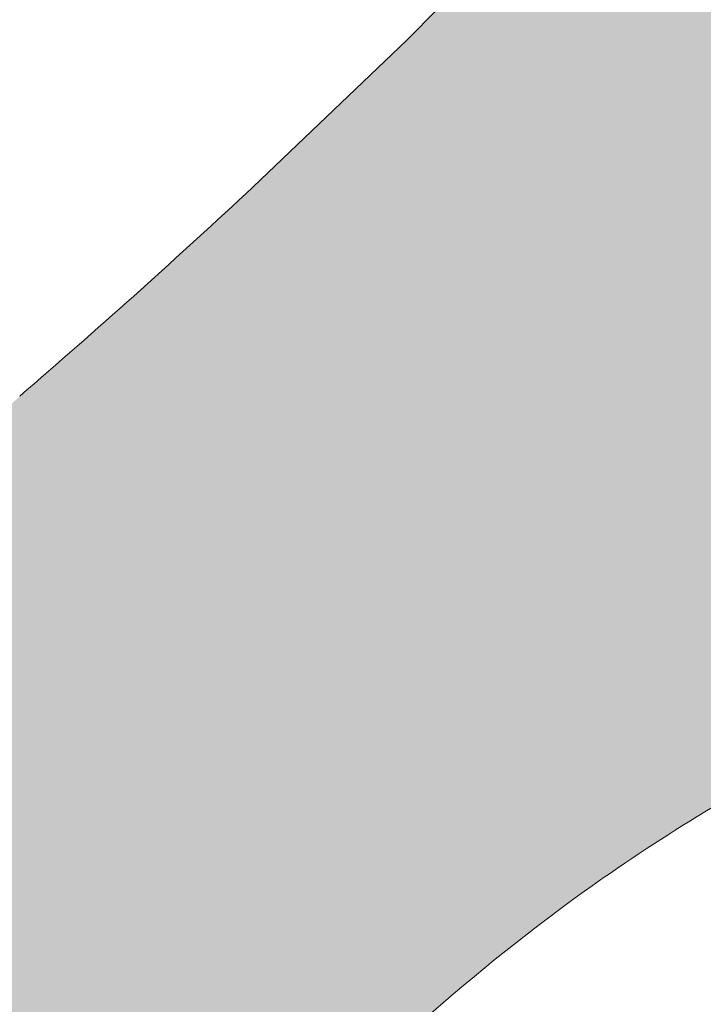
# Model space of a CAD drawing. Header units: metres. Extents: x 125349 to 128236, y 501602 to 503797.
# Tile 184 of 256: x 127117.84 to 127123.79, y 501992.95 to 502001.51. Entities that reach past the tile are written whole.
import ezdxf

# ---------------------------------------------------------------- set-up
doc = ezdxf.new("R2010")
doc.units = ezdxf.units.M
doc.layers.add('B-WE-OG-TERREIN_BEGROEID-GV', color=7, linetype='CONTINUOUS', lineweight=18)
doc.layers.add('B-WE-OG-WATER_SLOOT-GV', color=120, linetype='CONTINUOUS', lineweight=18)
doc.layers.add('B-WE-OG-WATER_SLOOT-V', color=7, linetype='CONTINUOUS', lineweight=18, true_color=0x73e9ff)

msp = doc.modelspace()

# ---------------------------------------------------------------- hatches: boundary and pattern name
at = {"layer": 'B-WE-OG-WATER_SLOOT-V'}
h = msp.add_hatch(color=256, dxfattribs=at)
edge = h.paths.add_edge_path()
edge.add_line((127268.797, 502168.221), (127268.622, 502168.327))
edge.add_line((127268.622, 502168.327), (127268.426, 502168.002))
edge.add_line((127268.426, 502168.002), (127263.549, 502170.933))
edge.add_line((127263.549, 502170.933), (127263.753, 502171.271))
edge.add_line((127263.753, 502171.271), (127254.646, 502176.778))
edge.add_line((127254.646, 502176.778), (127254.378, 502176.352))
edge.add_line((127254.378, 502176.352), (127252.266, 502177.682))
edge.add_line((127252.266, 502177.682), (127252.51, 502178.069))
edge.add_line((127252.51, 502178.069), (127207.074, 502205.543))
edge.add_line((127207.074, 502205.543), (127205.252, 502206.645))
edge.add_line((127205.252, 502206.645), (127200.062, 502207.116))
edge.add_line((127200.062, 502207.116), (127199.664, 502206.344))
edge.add_line((127199.664, 502206.344), (127199.204, 502205.454))
edge.add_line((127199.204, 502205.454), (127200.541, 502203.653))
edge.add_line((127200.541, 502203.653), (127201.941, 502201.398))
edge.add_line((127201.941, 502201.398), (127203.79, 502200.277))
edge.add_line((127203.79, 502200.277), (127263.652, 502163.994))
edge.add_line((127263.652, 502163.994), (127265.501, 502162.873))
edge.add_line((127265.501, 502162.873), (127265.528, 502162.856))
edge.add_line((127265.528, 502162.856), (127269.607, 502160.323))
edge.add_line((127269.607, 502160.323), (127269.738, 502160.24))
edge.add_line((127269.738, 502160.24), (127269.841, 502160.178))
edge.add_line((127269.841, 502160.178), (127290.728, 502147.508))
edge.add_line((127290.728, 502147.508), (127291.077, 502148.067))
edge.add_line((127291.077, 502148.067), (127294.164, 502146.136))
edge.add_line((127294.164, 502146.136), (127293.841, 502145.62))
edge.add_line((127293.841, 502145.62), (127310.437, 502135.553))
edge.add_line((127310.437, 502135.553), (127318.663, 502131.074))
edge.add_line((127318.663, 502131.074), (127322.753, 502129.138))
edge.add_line((127322.753, 502129.138), (127323.027, 502128.97))
edge.add_line((127323.027, 502128.97), (127325.439, 502127.498))
edge.add_line((127325.439, 502127.498), (127328.267, 502125.771))
edge.add_line((127328.267, 502125.771), (127331.564, 502123.757))
edge.add_line((127331.564, 502123.757), (127333.914, 502122.323))
edge.add_line((127333.914, 502122.323), (127334.126, 502122.193))
edge.add_line((127334.126, 502122.193), (127337.37, 502119.676))
edge.add_line((127337.37, 502119.676), (127337.746, 502119.45))
edge.add_line((127337.746, 502119.45), (127337.767, 502119.437))
edge.add_line((127337.767, 502119.437), (127345.33, 502114.855))
edge.add_line((127345.33, 502114.855), (127351.315, 502111.243))
edge.add_line((127351.315, 502111.243), (127358.494, 502106.92))
edge.add_line((127358.494, 502106.92), (127365.864, 502102.417))
edge.add_line((127365.864, 502102.417), (127371.597, 502098.953))
edge.add_line((127371.597, 502098.953), (127377.994, 502095.034))
edge.add_line((127377.994, 502095.034), (127384.901, 502090.846))
edge.add_line((127384.901, 502090.846), (127386.037, 502089.995))
edge.add_line((127386.037, 502089.995), (127386.944, 502089.456))
edge.add_line((127386.944, 502089.456), (127388.84, 502088.331))
edge.add_line((127388.84, 502088.331), (127389.519, 502087.927))
edge.add_line((127389.519, 502087.927), (127390.985, 502087.186))
edge.add_line((127390.985, 502087.186), (127395.25, 502084.653))
edge.add_line((127395.25, 502084.653), (127401.484, 502080.902))
edge.add_line((127401.484, 502080.902), (127408.933, 502076.402))
edge.add_line((127408.933, 502076.402), (127415.924, 502072.148))
edge.add_line((127415.924, 502072.148), (127422.705, 502067.996))
edge.add_line((127422.705, 502067.996), (127429.579, 502063.819))
edge.add_line((127429.579, 502063.819), (127436.6, 502059.544))
edge.add_line((127436.6, 502059.544), (127442.545, 502056.001))
edge.add_line((127442.545, 502056.001), (127442.701, 502055.917))
edge.add_line((127442.701, 502055.917), (127446.077, 502053.64))
edge.add_line((127446.077, 502053.64), (127446.439, 502053.309))
edge.add_line((127446.439, 502053.309), (127446.898, 502053.016))
edge.add_line((127446.898, 502053.016), (127450.483, 502050.712))
edge.add_line((127450.483, 502050.712), (127451.122, 502050.301))
edge.add_line((127451.122, 502050.301), (127452.13, 502049.815))
edge.add_arc((127449.3022953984, 502046.5866230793), 4.291658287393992, -7.317567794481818, 48.785190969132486, ccw=False)
edge.add_line((127453.559, 502046.04), (127451.368, 502042.452))
edge.add_line((127451.368, 502042.452), (127451.165, 502042.11))
edge.add_line((127451.165, 502042.11), (127450.033, 502040.18))
edge.add_line((127450.033, 502040.18), (127449.849, 502039.867))
edge.add_line((127449.849, 502039.867), (127437.942, 502020.101))
edge.add_line((127437.942, 502020.101), (127435.233, 502015.604))
edge.add_line((127435.233, 502015.604), (127425.651, 502000))
edge.add_line((127425.651, 502000), (127418.782, 501988.696))
edge.add_line((127418.782, 501988.696), (127397.229, 501953.147))
edge.add_line((127397.229, 501953.147), (127396.642, 501952.191))
edge.add_line((127396.642, 501952.191), (127380.393, 501925.391))
edge.add_line((127380.393, 501925.391), (127369.492, 501907.215))
edge.add_line((127369.492, 501907.215), (127369.267, 501906.839))
edge.add_line((127369.267, 501906.839), (127367.632, 501904.317))
edge.add_line((127367.632, 501904.317), (127367.418, 501903.916))
edge.add_line((127367.418, 501903.916), (127366.245, 501901.962))
edge.add_line((127366.245, 501901.962), (127364.711, 501900.01))
edge.add_line((127364.711, 501900.01), (127360.916, 501899.661))
edge.add_line((127360.916, 501899.661), (127356.9, 501902.138))
edge.add_line((127356.9, 501902.138), (127356.163, 501902.592))
edge.add_line((127356.163, 501902.592), (127352.46, 501904.722))
edge.add_line((127352.46, 501904.722), (127351.748, 501905.151))
edge.add_line((127351.748, 501905.151), (127330.708, 501917.837))
edge.add_line((127330.708, 501917.837), (127301.966, 501935.306))
edge.add_line((127301.966, 501935.306), (127301.507, 501936.623))
edge.add_line((127301.507, 501936.623), (127300.456, 501937.207))
edge.add_line((127300.456, 501937.207), (127299.01, 501937.081))
edge.add_line((127299.01, 501937.081), (127297.257, 501938.139))
edge.add_line((127297.257, 501938.139), (127265.614, 501957.235))
edge.add_line((127265.614, 501957.235), (127250.167, 501966.557))
edge.add_line((127250.167, 501966.557), (127248.414, 501967.615))
edge.add_line((127248.414, 501967.615), (127247.703, 501967.95))
edge.add_line((127247.703, 501967.95), (127247.662, 501967.962))
edge.add_line((127247.662, 501967.962), (127242.854, 501969.334))
edge.add_line((127242.854, 501969.334), (127242.813, 501969.346))
edge.add_line((127242.813, 501969.346), (127241.919, 501969.954))
edge.add_line((127241.919, 501969.954), (127241.478, 501970.221))
edge.add_line((127241.478, 501970.221), (127239.39, 501971.482))
edge.add_line((127239.39, 501971.482), (127236.455, 501973.256))
edge.add_line((127236.455, 501973.256), (127233.385, 501975.111))
edge.add_line((127233.385, 501975.111), (127231.252, 501976.399))
edge.add_line((127231.252, 501976.399), (127230.822, 501976.659))
edge.add_line((127230.822, 501976.659), (127229.729, 501977.369))
edge.add_line((127229.729, 501977.369), (127226.355, 501980.551))
edge.add_line((127226.355, 501980.551), (127225.66, 501981.058))
edge.add_line((127225.66, 501981.058), (127225.173, 501981.352))
edge.add_line((127225.173, 501981.352), (127197.58, 501998.046))
edge.add_line((127197.58, 501998.046), (127194.36, 502000))
edge.add_line((127194.36, 502000), (127166.581, 502016.851))
edge.add_line((127166.581, 502016.851), (127144.796, 502029.948))
edge.add_arc((127143.901535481, 502023.4971173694), 6.512599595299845, 82.10583342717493, 91.31568121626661)
edge.add_arc((127143.9862981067, 502025.607825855), 4.406407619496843, 93.04797639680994, 114.6714566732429)
edge.add_arc((127144.3021874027, 502025.5713332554), 4.579500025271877, 118.0743099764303, 139.0953457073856)
edge.add_line((127140.841, 502028.57), (127140.593, 502028.174))
edge.add_line((127140.593, 502028.174), (127131.798, 502014.115))
edge.add_line((127131.798, 502014.115), (127128.467, 502009.483))
edge.add_line((127128.467, 502009.483), (127125.494, 502005.949))
edge.add_arc((127071.7020837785, 502051.5979486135), 70.5506680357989, 316.1428291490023, 319.6813652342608, ccw=False)
edge.add_line((127122.574, 502002.716), (127121.21, 502001.338))
edge.add_line((127121.21, 502001.338), (127119.81, 502000))
edge.add_arc((127072.1072048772, 502051.3383039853), 70.07979822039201, 310.7408524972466, 312.8977834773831, ccw=False)
edge.add_line((127117.844, 501998.241), (127114.725, 501995.227))
edge.add_arc((127125.7319678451, 501984.5992261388), 15.30042216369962, 136.0041252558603, 146.284605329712)
edge.add_arc((127125.6114695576, 501984.7208725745), 15.13270792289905, 146.4144780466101, 158.5489406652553)
edge.add_arc((127131.7962252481, 501983.2762231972), 21.4369964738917, 161.0012058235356, 169.0152334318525)
edge.add_arc((127130.2146620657, 501984.0198950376), 19.74735924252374, 170.2591277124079, 180.751189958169)
edge.add_arc((127130.7870262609, 501983.5220475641), 20.319431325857, 179.3261975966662, 194.0096838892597)
edge.add_line((127111.072, 501978.603), (127111.545, 501975.597))
edge.add_line((127111.545, 501975.597), (127114.572, 501956.16))
edge.add_line((127114.572, 501956.16), (127121.309, 501915.479))
edge.add_line((127121.309, 501915.479), (127121.786, 501909.364))
edge.add_line((127121.786, 501909.364), (127122, 501906.616))
edge.add_line((127122, 501906.616), (127122.05, 501905.976))
edge.add_line((127122.05, 501905.976), (127121.577, 501900.074))
edge.add_line((127121.577, 501900.074), (127120.879, 501891.366))
edge.add_line((127120.879, 501891.366), (127119.7, 501885.803))
edge.add_line((127119.7, 501885.803), (127118.261, 501879.008))
edge.add_line((127118.261, 501879.008), (127116.956, 501875.536))
edge.add_line((127116.956, 501875.536), (127115.486, 501871.629))
edge.add_line((127115.486, 501871.629), (127112.043, 501864.71))
edge.add_line((127112.043, 501864.71), (127107.699, 501855.982))
edge.add_line((127107.699, 501855.982), (127100.342, 501842.786))
edge.add_arc((127104.9172667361, 501839.8000587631), 5.463415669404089, 146.8704605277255, 175.8755966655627)
edge.add_arc((127104.3440736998, 501840.2137711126), 4.876117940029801, 180.2440672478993, 210.5539394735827)
edge.add_arc((127104.7250703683, 501840.2079491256), 5.205047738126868, 208.3662483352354, 241.9569992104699)
edge.add_line((127102.278, 501835.614), (127104.219, 501834.547))
edge.add_line((127104.219, 501834.547), (127108.351, 501832.271))
edge.add_line((127108.351, 501832.271), (127108.794, 501832.014))
edge.add_line((127108.794, 501832.014), (127110.788, 501830.856))
edge.add_line((127110.788, 501830.856), (127113.65, 501829.195))
edge.add_line((127113.65, 501829.195), (127117.06, 501827.217))
edge.add_line((127117.06, 501827.217), (127119.132, 501826.015))
edge.add_line((127119.132, 501826.015), (127119.499, 501825.802))
edge.add_line((127119.499, 501825.802), (127123.316, 501822.968))
edge.add_line((127123.316, 501822.968), (127123.608, 501822.787))
edge.add_line((127123.608, 501822.787), (127148.69, 501807.54))
edge.add_line((127148.69, 501807.54), (127184.026, 501786.192))
edge.add_line((127184.026, 501786.192), (127187.964, 501783.775))
edge.add_line((127187.964, 501783.775), (127191.551, 501781.577))
edge.add_line((127191.551, 501781.577), (127191.78, 501781.436))
edge.add_line((127191.78, 501781.436), (127196.977, 501778.395))
edge.add_line((127196.977, 501778.395), (127229.869, 501758.349))
edge.add_line((127229.869, 501758.349), (127232.015, 501757.042))
edge.add_line((127232.015, 501757.042), (127232.28, 501756.88))
edge.add_line((127232.28, 501756.88), (127242.348, 501750.881))
edge.add_line((127242.348, 501750.881), (127243.826, 501750))
edge.add_line((127243.826, 501750), (127244.546, 501749.572))
edge.add_line((127244.546, 501749.572), (127253.136, 501744.452))
edge.add_line((127253.136, 501744.452), (127253.86, 501744.02))
edge.add_line((127253.86, 501744.02), (127257.53, 501741.808))
edge.add_line((127257.53, 501741.808), (127262.759, 501738.797))
edge.add_line((127262.759, 501738.797), (127264.003, 501738.006))
edge.add_line((127264.003, 501738.006), (127264.585, 501737.043))
edge.add_line((127264.585, 501737.043), (127264.782, 501736.581))
edge.add_line((127264.782, 501736.581), (127264.911, 501736.108))
edge.add_line((127264.911, 501736.108), (127264.968, 501735.647))
edge.add_line((127264.968, 501735.647), (127264.967, 501735.173))
edge.add_line((127264.967, 501735.173), (127264.909, 501734.695))
edge.add_line((127264.909, 501734.695), (127264.797, 501734.223))
edge.add_line((127264.797, 501734.223), (127264.634, 501733.766))
edge.add_line((127264.634, 501733.766), (127264.422, 501733.333))
edge.add_line((127264.422, 501733.333), (127263.921, 501732.522))
edge.add_line((127263.921, 501732.522), (127262.144, 501729.78))
edge.add_line((127262.144, 501729.78), (127257.895, 501722.677))
edge.add_line((127257.895, 501722.677), (127252.856, 501714.475))
edge.add_line((127252.856, 501714.475), (127252.805, 501714.506))
edge.add_line((127252.805, 501714.506), (127252.687, 501714.312))
edge.add_line((127252.687, 501714.312), (127252.695, 501714.307))
edge.add_line((127252.695, 501714.307), (127252.029, 501713.212))
edge.add_line((127252.029, 501713.212), (127252.138, 501713.147))
edge.add_line((127252.138, 501713.147), (127250.159, 501709.924))
edge.add_line((127250.159, 501709.924), (127248.427, 501707.104))
edge.add_line((127248.427, 501707.104), (127244.737, 501700.97))
edge.add_line((127244.737, 501700.97), (127241.471, 501695.6))
edge.add_line((127241.471, 501695.6), (127237.145, 501688.384))
edge.add_line((127237.145, 501688.384), (127234.747, 501684.405))
edge.add_line((127234.747, 501684.405), (127233.246, 501681.899))
edge.add_line((127233.246, 501681.899), (127230.405, 501677.155))
edge.add_line((127230.405, 501677.155), (127228.837, 501674.593))
edge.add_line((127228.837, 501674.593), (127228.565, 501674.142))
edge.add_line((127228.565, 501674.142), (127236.777, 501669.139))
edge.add_line((127236.777, 501669.139), (127236.962, 501669.438))
edge.add_line((127236.962, 501669.438), (127237.692, 501670.612))
edge.add_line((127237.692, 501670.612), (127239.366, 501673.386))
edge.add_line((127239.366, 501673.386), (127246.15, 501684.628))
edge.add_line((127246.15, 501684.628), (127250.493, 501691.825))
edge.add_line((127250.493, 501691.825), (127251.143, 501692.922))
edge.add_line((127251.143, 501692.922), (127257.932, 501704.118))
edge.add_line((127257.932, 501704.118), (127289.309, 501755.867))
edge.add_line((127289.309, 501755.867), (127290.868, 501758.439))
edge.add_line((127290.868, 501758.439), (127297.797, 501769.867))
edge.add_line((127297.797, 501769.867), (127298.756, 501771.336))
edge.add_line((127298.756, 501771.336), (127299.937, 501773.277))
edge.add_line((127299.937, 501773.277), (127304.532, 501780.836))
edge.add_line((127304.532, 501780.836), (127306.083, 501783.282))
edge.add_line((127306.083, 501783.282), (127306.732, 501784.351))
edge.add_line((127306.732, 501784.351), (127306.806, 501784.473))
edge.add_line((127306.806, 501784.473), (127311.928, 501793.121))
edge.add_line((127311.928, 501793.121), (127320.33, 501806.986))
edge.add_line((127320.33, 501806.986), (127324.351, 501813.701))
edge.add_line((127324.351, 501813.701), (127328.749, 501820.907))
edge.add_line((127328.749, 501820.907), (127332.861, 501827.715))
edge.add_line((127332.861, 501827.715), (127336.448, 501833.698))
edge.add_line((127336.448, 501833.698), (127342.454, 501843.559))
edge.add_line((127342.454, 501843.559), (127346.754, 501850.76))
edge.add_line((127346.754, 501850.76), (127346.897, 501850.67))
edge.add_line((127346.897, 501850.67), (127347.954, 501852.37))
edge.add_line((127347.954, 501852.37), (127347.847, 501852.439))
edge.add_line((127347.847, 501852.439), (127352.054, 501859.195))
edge.add_line((127352.054, 501859.195), (127353.923, 501862.196))
edge.add_line((127353.923, 501862.196), (127361.128, 501874.263))
edge.add_line((127361.128, 501874.263), (127362.71, 501876.939))
edge.add_line((127362.71, 501876.939), (127364.221, 501879.418))
edge.add_line((127364.221, 501879.418), (127365.236, 501881.073))
edge.add_line((127365.236, 501881.073), (127366.572, 501880.221))
edge.add_line((127366.572, 501880.221), (127372.342, 501881.666))
edge.add_line((127372.342, 501881.666), (127373.103, 501882.885))
edge.add_line((127373.103, 501882.885), (127482.913, 501816.451))
edge.add_line((127482.913, 501816.451), (127485.026, 501816.964))
edge.add_line((127485.026, 501816.964), (127485.239, 501816.835))
edge.add_line((127485.239, 501816.835), (127487.575, 501815.424))
edge.add_line((127487.575, 501815.424), (127493.362, 501811.926))
edge.add_line((127493.362, 501811.926), (127495.579, 501810.586))
edge.add_line((127495.579, 501810.586), (127495.813, 501810.445))
edge.add_line((127495.813, 501810.445), (127495.948, 501810.349))
edge.add_line((127495.948, 501810.349), (127496.492, 501808.25))
edge.add_line((127496.492, 501808.25), (127500, 501806.135))
edge.add_line((127500, 501806.135), (127510.576, 501799.751))
edge.add_line((127510.576, 501799.751), (127524.226, 501791.482))
edge.add_line((127524.226, 501791.482), (127532.89, 501786.238))
edge.add_line((127532.89, 501786.238), (127534.519, 501785.25))
edge.add_line((127534.519, 501785.25), (127543.08, 501780.058))
edge.add_line((127543.08, 501780.058), (127544.712, 501779.089))
edge.add_line((127544.712, 501779.089), (127553.258, 501773.91))
edge.add_line((127553.258, 501773.91), (127554.876, 501772.948))
edge.add_line((127554.876, 501772.948), (127563.44, 501767.759))
edge.add_line((127563.44, 501767.759), (127565.058, 501766.79))
edge.add_line((127565.058, 501766.79), (127573.698, 501761.551))
edge.add_line((127573.698, 501761.551), (127585.358, 501754.464))
edge.add_line((127585.358, 501754.464), (127592.742, 501750))
edge.add_line((127592.742, 501750), (127594.016, 501749.23))
edge.add_line((127594.016, 501749.23), (127595.646, 501748.245))
edge.add_line((127595.646, 501748.245), (127600.552, 501745.255))
edge.add_line((127600.552, 501745.255), (127655.382, 501712.086))
edge.add_line((127655.382, 501712.086), (127655.635, 501711.933))
edge.add_line((127655.635, 501711.933), (127657.347, 501710.885))
edge.add_line((127657.347, 501710.885), (127657.595, 501710.735))
edge.add_line((127657.595, 501710.735), (127661.796, 501717.623))
edge.add_line((127661.796, 501717.623), (127661.514, 501717.791))
edge.add_line((127661.514, 501717.791), (127659.814, 501718.809))
edge.add_line((127659.814, 501718.809), (127659.547, 501718.97))
edge.add_line((127659.547, 501718.97), (127656.081, 501721.053))
edge.add_line((127656.081, 501721.053), (127625.299, 501739.727))
edge.add_line((127625.299, 501739.727), (127618.744, 501743.691))
edge.add_line((127618.744, 501743.691), (127617.143, 501744.657))
edge.add_line((127617.143, 501744.657), (127608.295, 501750))
edge.add_line((127608.295, 501750), (127606.833, 501750.893))
edge.add_line((127606.833, 501750.893), (127598.235, 501756.082))
edge.add_line((127598.235, 501756.082), (127596.619, 501757.06))
edge.add_line((127596.619, 501757.06), (127590.273, 501760.908))
edge.add_line((127590.273, 501760.908), (127585.669, 501763.745))
edge.add_line((127585.669, 501763.745), (127579.206, 501767.653))
edge.add_line((127579.206, 501767.653), (127577.602, 501768.61))
edge.add_line((127577.602, 501768.61), (127568.899, 501773.881))
edge.add_line((127568.899, 501773.881), (127567.308, 501774.894))
edge.add_line((127567.308, 501774.894), (127562.931, 501777.488))
edge.add_line((127562.931, 501777.488), (127553.755, 501783.04))
edge.add_line((127553.755, 501783.04), (127549.404, 501785.667))
edge.add_line((127549.404, 501785.667), (127547.761, 501786.64))
edge.add_line((127547.761, 501786.64), (127539.081, 501791.868))
edge.add_line((127539.081, 501791.868), (127537.433, 501792.863))
edge.add_line((127537.433, 501792.863), (127530.915, 501796.842))
edge.add_line((127530.915, 501796.842), (127525.055, 501800.365))
edge.add_line((127525.055, 501800.365), (127518.51, 501804.336))
edge.add_line((127518.51, 501804.336), (127516.915, 501805.302))
edge.add_line((127516.915, 501805.302), (127512.535, 501807.935))
edge.add_line((127512.535, 501807.935), (127510.464, 501809.185))
edge.add_line((127510.464, 501809.185), (127510.428, 501809.124))
edge.add_line((127510.428, 501809.124), (127508.33, 501810.388))
edge.add_line((127508.33, 501810.388), (127508.272, 501810.298))
edge.add_line((127508.272, 501810.298), (127506.405, 501809.859))
edge.add_line((127506.405, 501809.859), (127500, 501814.162))
edge.add_line((127500, 501814.162), (127499.44, 501814.536))
edge.add_line((127499.44, 501814.536), (127499.12, 501814.751))
edge.add_line((127499.12, 501814.751), (127498.382, 501814.689))
edge.add_line((127498.382, 501814.689), (127498.175, 501814.815))
edge.add_line((127498.175, 501814.815), (127495.931, 501816.179))
edge.add_line((127495.931, 501816.179), (127490.149, 501819.693))
edge.add_line((127490.149, 501819.693), (127487.8, 501821.12))
edge.add_line((127487.8, 501821.12), (127487.587, 501821.25))
edge.add_line((127487.587, 501821.25), (127487.087, 501823.329))
edge.add_line((127487.087, 501823.329), (127377.176, 501889.806))
edge.add_line((127377.176, 501889.806), (127377.334, 501890.066))
edge.add_line((127377.334, 501890.066), (127377.932, 501891.115))
edge.add_line((127377.932, 501891.115), (127376.63, 501896.698))
edge.add_line((127376.63, 501896.698), (127375.189, 501897.577))
edge.add_line((127375.189, 501897.577), (127376.16, 501899.183))
edge.add_line((127376.16, 501899.183), (127377.662, 501901.668))
edge.add_line((127377.662, 501901.668), (127379.295, 501904.368))
edge.add_line((127379.295, 501904.368), (127385.999, 501915.427))
edge.add_line((127385.999, 501915.427), (127391.107, 501924.876))
edge.add_line((127391.107, 501924.876), (127391.679, 501925.777))
edge.add_line((127391.679, 501925.777), (127418.418, 501968.86))
edge.add_line((127418.418, 501968.86), (127437.127, 502000))
edge.add_line((127437.127, 502000), (127448.128, 502018.271))
edge.add_line((127448.128, 502018.271), (127453.297, 502026.855))
edge.add_line((127453.297, 502026.855), (127456.836, 502032.733))
edge.add_line((127456.836, 502032.733), (127457.213, 502033.357))
edge.add_line((127457.213, 502033.357), (127457.691, 502034.196))
edge.add_line((127457.691, 502034.196), (127458.289, 502035.164))
edge.add_line((127458.289, 502035.164), (127459.485, 502037.088))
edge.add_line((127459.485, 502037.088), (127460.964, 502039.471))
edge.add_line((127460.964, 502039.471), (127463.866, 502044.274))
edge.add_line((127463.866, 502044.274), (127475.514, 502063.556))
edge.add_line((127475.514, 502063.556), (127500, 502103.939))
edge.add_line((127500, 502103.939), (127515.63, 502129.864))
edge.add_line((127515.63, 502129.864), (127516.639, 502131.23))
edge.add_arc((127521.6919123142, 502126.1956890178), 7.132756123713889, 95.87349844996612, 135.1056560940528, ccw=False)
edge.add_line((127520.962, 502133.291), (127526.368, 502134.555))
edge.add_line((127526.368, 502134.555), (127526.762, 502134.654))
edge.add_line((127526.762, 502134.654), (127528.897, 502135.193))
edge.add_line((127528.897, 502135.193), (127549.347, 502140.34))
edge.add_line((127549.347, 502140.34), (127550.552, 502140.683))
edge.add_line((127550.552, 502140.683), (127554.739, 502141.605))
edge.add_line((127554.739, 502141.605), (127603.327, 502153.54))
edge.add_line((127603.327, 502153.54), (127603.324, 502153.577))
edge.add_line((127603.324, 502153.577), (127604.941, 502153.983))
edge.add_line((127604.941, 502153.983), (127605.307, 502154.076))
edge.add_line((127605.307, 502154.076), (127607.112, 502157.075))
edge.add_line((127607.112, 502157.075), (127607.244, 502157.092))
edge.add_line((127607.244, 502157.092), (127607.508, 502157.157))
edge.add_line((127607.508, 502157.157), (127609.985, 502157.77))
edge.add_line((127609.985, 502157.77), (127616.575, 502159.399))
edge.add_line((127616.575, 502159.399), (127619.045, 502160.01))
edge.add_line((127619.045, 502160.01), (127619.324, 502160.079))
edge.add_line((127619.324, 502160.079), (127619.437, 502160.109))
edge.add_line((127619.437, 502160.109), (127622.443, 502158.248))
edge.add_line((127622.443, 502158.248), (127622.807, 502158.335))
edge.add_line((127622.807, 502158.335), (127624.455, 502158.724))
edge.add_line((127624.455, 502158.724), (127624.484, 502158.665))
edge.add_line((127624.484, 502158.665), (127709.77, 502179.81))
edge.add_line((127709.77, 502179.81), (127711.91, 502180.342))
edge.add_line((127711.91, 502180.342), (127709.462, 502189.894))
edge.add_line((127709.462, 502189.894), (127707.34, 502189.358))
edge.add_line((127707.34, 502189.358), (127706.285, 502189.091))
edge.add_line((127706.285, 502189.091), (127667.477, 502179.446))
edge.add_line((127667.477, 502179.446), (127666.278, 502179.186))
edge.add_line((127666.278, 502179.186), (127639.67, 502172.66))
edge.add_line((127639.67, 502172.66), (127620.113, 502167.938))
edge.add_line((127620.113, 502167.938), (127618.298, 502164.973))
edge.add_line((127618.298, 502164.973), (127618.129, 502164.938))
edge.add_line((127618.129, 502164.938), (127617.869, 502164.874))
edge.add_line((127617.869, 502164.874), (127615.409, 502164.269))
edge.add_line((127615.409, 502164.269), (127608.793, 502162.641))
edge.add_line((127608.793, 502162.641), (127606.304, 502162.028))
edge.add_line((127606.304, 502162.028), (127606.006, 502161.955))
edge.add_line((127606.006, 502161.955), (127605.88, 502161.919))
edge.add_line((127605.88, 502161.919), (127602.855, 502163.754))
edge.add_line((127602.855, 502163.754), (127601.448, 502163.407))
edge.add_line((127601.448, 502163.407), (127577.178, 502157.412))
edge.add_line((127577.178, 502157.412), (127575.771, 502157.065))
edge.add_line((127575.771, 502157.065), (127574.546, 502156.798))
edge.add_line((127574.546, 502156.798), (127526.953, 502144.911))
edge.add_line((127526.953, 502144.911), (127526.581, 502144.813))
edge.add_line((127526.581, 502144.813), (127524.412, 502144.23))
edge.add_line((127524.412, 502144.23), (127523.361, 502143.95))
edge.add_line((127523.361, 502143.95), (127516.775, 502142.204))
edge.add_line((127516.775, 502142.204), (127514.666, 502141.287))
edge.add_line((127514.666, 502141.287), (127512.531, 502139.847))
edge.add_line((127512.531, 502139.847), (127510.129, 502138.011))
edge.add_line((127510.129, 502138.011), (127508.416, 502136.236))
edge.add_line((127508.416, 502136.236), (127507.162, 502134.586))
edge.add_line((127507.162, 502134.586), (127505.946, 502132.991))
edge.add_line((127505.946, 502132.991), (127504.706, 502131.972))
edge.add_line((127504.706, 502131.972), (127503.309, 502131.373))
edge.add_line((127503.309, 502131.373), (127502.262, 502131.683))
edge.add_line((127502.262, 502131.683), (127500.907, 502132.478))
edge.add_line((127500.907, 502132.478), (127500, 502133.034))
edge.add_line((127500, 502133.034), (127496.53, 502135.148))
edge.add_line((127496.53, 502135.148), (127495.764, 502135.617))
edge.add_line((127495.764, 502135.617), (127494.339, 502136.486))
edge.add_line((127494.339, 502136.486), (127485.721, 502141.637))
edge.add_line((127485.721, 502141.637), (127481.691, 502143.976))
edge.add_line((127481.691, 502143.976), (127472.674, 502149.441))
edge.add_line((127472.674, 502149.441), (127472.32, 502149.655))
edge.add_line((127472.32, 502149.655), (127464.183, 502154.58))
edge.add_line((127464.183, 502154.58), (127456.964, 502158.902))
edge.add_line((127456.964, 502158.902), (127449.449, 502163.407))
edge.add_line((127449.449, 502163.407), (127445.736, 502165.634))
edge.add_line((127445.736, 502165.634), (127442.102, 502167.813))
edge.add_line((127442.102, 502167.813), (127441.201, 502168.353))
edge.add_line((127441.201, 502168.353), (127439.05, 502169.689))
edge.add_line((127439.05, 502169.689), (127435.639, 502171.768))
edge.add_line((127435.639, 502171.768), (127434.303, 502172.582))
edge.add_line((127434.303, 502172.582), (127434.159, 502172.663))
edge.add_line((127434.159, 502172.663), (127433.634, 502172.963))
edge.add_line((127433.634, 502172.963), (127432.067, 502173.893))
edge.add_line((127432.067, 502173.893), (127431.185, 502174.417))
edge.add_line((127431.185, 502174.417), (127429.441, 502175.352))
edge.add_line((127429.441, 502175.352), (127427.437, 502176.74))
edge.add_line((127427.437, 502176.74), (127409.12, 502187.899))
edge.add_line((127409.12, 502187.899), (127407.981, 502188.616))
edge.add_line((127407.981, 502188.616), (127403.999, 502190.948))
edge.add_line((127403.999, 502190.948), (127399.978, 502193.304))
edge.add_line((127399.978, 502193.304), (127386.247, 502201.529))
edge.add_line((127386.247, 502201.529), (127382.64, 502203.05))
edge.add_line((127382.64, 502203.05), (127382.419, 502203.186))
edge.add_line((127382.419, 502203.186), (127380.334, 502204.464))
edge.add_line((127380.334, 502204.464), (127377.345, 502206.296))
edge.add_line((127377.345, 502206.296), (127374.267, 502208.183))
edge.add_line((127374.267, 502208.183), (127372.175, 502209.465))
edge.add_line((127372.175, 502209.465), (127371.981, 502209.584))
edge.add_line((127371.981, 502209.584), (127368.276, 502212.433))
edge.add_line((127368.276, 502212.433), (127367.888, 502212.804))
edge.add_line((127367.888, 502212.804), (127345.595, 502226.273))
edge.add_line((127345.595, 502226.273), (127344.516, 502226.97))
edge.add_line((127344.516, 502226.97), (127344.091, 502227.221))
edge.add_line((127344.091, 502227.221), (127329.292, 502235.982))
edge.add_line((127329.292, 502235.982), (127327.699, 502235.4))
edge.add_line((127327.699, 502235.4), (127326.54, 502234.736))
edge.add_line((127326.54, 502234.736), (127325.897, 502233.678))
edge.add_line((127325.897, 502233.678), (127325.599, 502231.942))
edge.add_line((127325.599, 502231.942), (127326.14, 502230.765))
edge.add_line((127326.14, 502230.765), (127338.321, 502223.647))
edge.add_line((127338.321, 502223.647), (127342.039, 502221.158))
edge.add_line((127342.039, 502221.158), (127343.16, 502220.544))
edge.add_line((127343.16, 502220.544), (127365.491, 502207.596))
edge.add_line((127365.491, 502207.596), (127369.477, 502205.483))
edge.add_line((127369.477, 502205.483), (127369.673, 502205.363))
edge.add_line((127369.673, 502205.363), (127371.769, 502204.08))
edge.add_line((127371.769, 502204.08), (127374.757, 502202.251))
edge.add_line((127374.757, 502202.251), (127377.823, 502200.374))
edge.add_line((127377.823, 502200.374), (127379.923, 502199.088))
edge.add_line((127379.923, 502199.088), (127380.144, 502198.953))
edge.add_line((127380.144, 502198.953), (127383.597, 502196.023))
edge.add_line((127383.597, 502196.023), (127383.914, 502195.794))
edge.add_line((127383.914, 502195.794), (127402.542, 502184.504))
edge.add_line((127402.542, 502184.504), (127403.965, 502183.641))
edge.add_line((127403.965, 502183.641), (127422.643, 502172.404))
edge.add_line((127422.643, 502172.404), (127431.096, 502167.225))
edge.add_line((127431.096, 502167.225), (127432.15, 502166.579))
edge.add_line((127432.15, 502166.579), (127432.423, 502166.417))
edge.add_line((127432.423, 502166.417), (127433.178, 502165.968))
edge.add_line((127433.178, 502165.968), (127435.042, 502164.857))
edge.add_line((127435.042, 502164.857), (127435.769, 502164.426))
edge.add_line((127435.769, 502164.426), (127436.101, 502164.229))
edge.add_line((127436.101, 502164.229), (127437.564, 502163.35))
edge.add_line((127437.564, 502163.35), (127448.595, 502156.727))
edge.add_line((127448.595, 502156.727), (127468.609, 502144.618))
edge.add_line((127468.609, 502144.618), (127469.108, 502144.317))
edge.add_line((127469.108, 502144.317), (127492.573, 502130.156))
edge.add_line((127492.573, 502130.156), (127493.303, 502129.696))
edge.add_line((127493.303, 502129.696), (127496.79, 502127.511))
edge.add_line((127496.79, 502127.511), (127497.609, 502126.996))
edge.add_line((127497.609, 502126.996), (127498.467, 502126.491))
edge.add_arc((127497.4422358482, 502124.1966942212), 2.512763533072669, 22.123213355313, 65.93181306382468, ccw=False)
edge.add_arc((127494.9657139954, 502124.1589509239), 4.904030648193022, -7.745729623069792, 11.57563165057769, ccw=False)
edge.add_arc((127494.9992640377, 502124.1912879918), 4.875282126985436, 335.1178839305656, 351.8245575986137, ccw=False)
edge.add_line((127499.422, 502122.14), (127480.2, 502090.233))
edge.add_line((127480.2, 502090.233), (127479.555, 502089.163))
edge.add_line((127479.555, 502089.163), (127459.765, 502056.314))
edge.add_arc((127457.3016816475, 502058.6629265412), 3.403732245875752, 297.3985117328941, 316.3617207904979, ccw=False)
edge.add_arc((127456.9823555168, 502059.0424108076), 3.889119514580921, 273.1048026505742, 299.00272759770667, ccw=False)
edge.add_arc((127456.9735770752, 502058.9948202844), 3.842091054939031, 247.62467640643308, 273.27395980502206, ccw=False)
edge.add_line((127455.511, 502055.442), (127454.681, 502055.89))
edge.add_line((127454.681, 502055.89), (127449.848, 502058.637))
edge.add_line((127449.848, 502058.637), (127449.415, 502058.902))
edge.add_line((127449.415, 502058.902), (127444.389, 502061.989))
edge.add_line((127444.389, 502061.989), (127438.383, 502065.663))
edge.add_line((127438.383, 502065.663), (127430.21, 502070.593))
edge.add_line((127430.21, 502070.593), (127423.661, 502074.573))
edge.add_line((127423.661, 502074.573), (127416.996, 502078.641))
edge.add_line((127416.996, 502078.641), (127410.397, 502082.629))
edge.add_line((127410.397, 502082.629), (127402.555, 502087.357))
edge.add_line((127402.555, 502087.357), (127395.751, 502091.575))
edge.add_line((127395.751, 502091.575), (127395.38, 502091.8))
edge.add_line((127395.38, 502091.8), (127394.72, 502092.188))
edge.add_line((127394.72, 502092.188), (127393.773, 502092.743))
edge.add_line((127393.773, 502092.743), (127392.856, 502093.281))
edge.add_line((127392.856, 502093.281), (127392.105, 502093.722))
edge.add_line((127392.105, 502093.722), (127391.964, 502093.804))
edge.add_line((127391.964, 502093.804), (127390.227, 502094.822))
edge.add_line((127390.227, 502094.822), (127389.456, 502095.276))
edge.add_line((127389.456, 502095.276), (127388.057, 502096.177))
edge.add_line((127388.057, 502096.177), (127381.145, 502100.334))
edge.add_line((127381.145, 502100.334), (127379.173, 502101.501))
edge.add_line((127379.173, 502101.501), (127375.804, 502103.496))
edge.add_line((127375.804, 502103.496), (127372.667, 502105.446))
edge.add_line((127372.667, 502105.446), (127369.27, 502107.505))
edge.add_line((127369.27, 502107.505), (127364.482, 502110.391))
edge.add_line((127364.482, 502110.391), (127358.68, 502113.902))
edge.add_line((127358.68, 502113.902), (127352.506, 502117.582))
edge.add_line((127352.506, 502117.582), (127346.581, 502121.206))
edge.add_line((127346.581, 502121.206), (127340.842, 502124.697))
edge.add_line((127340.842, 502124.697), (127340.662, 502124.807))
edge.add_line((127340.662, 502124.807), (127336.693, 502126.331))
edge.add_line((127336.693, 502126.331), (127336.475, 502126.464))
edge.add_line((127336.475, 502126.464), (127334.068, 502127.931))
edge.add_line((127334.068, 502127.931), (127330.755, 502129.95))
edge.add_line((127330.755, 502129.95), (127327.96, 502131.654))
edge.add_line((127327.96, 502131.654), (127325.593, 502133.097))
edge.add_line((127325.593, 502133.097), (127325.318, 502133.264))
edge.add_line((127325.318, 502133.264), (127321.671, 502136.055))
edge.add_line((127321.671, 502136.055), (127308.979, 502143.598))
edge.add_line((127308.979, 502143.598), (127273.115, 502165.654))
edge.add_line((127273.115, 502165.654), (127273.056, 502165.69))
edge.add_line((127273.056, 502165.69), (127272.882, 502165.794))
edge.add_line((127272.882, 502165.794), (127271.492, 502166.62))
edge.add_line((127271.492, 502166.62), (127271.486, 502166.624))
edge.add_line((127271.486, 502166.624), (127268.797, 502168.221))
edge = h.paths.add_edge_path(flags=16)
edge.add_line((127201.185, 501788.298), (127199.008, 501787.874))
edge.add_line((127199.008, 501787.874), (127196.435, 501789.439))
edge.add_line((127196.435, 501789.439), (127195.518, 501789.997))
edge.add_line((127195.518, 501789.997), (127193.335, 501791.323))
edge.add_line((127193.335, 501791.323), (127190.349, 501793.138))
edge.add_line((127190.349, 501793.138), (127190.243, 501792.96))
edge.add_line((127190.243, 501792.96), (127188.522, 501793.987))
edge.add_line((127188.522, 501793.987), (127188.637, 501794.179))
edge.add_line((127188.637, 501794.179), (127149.16, 501818.18))
edge.add_line((127149.16, 501818.18), (127145.19, 501817.18))
edge.add_line((127145.19, 501817.18), (127137.128, 501821.93))
edge.add_line((127137.128, 501821.93), (127129.864, 501826.325))
edge.add_line((127129.864, 501826.325), (127126.772, 501827.877))
edge.add_line((127126.772, 501827.877), (127126.38, 501828.067))
edge.add_line((127126.38, 501828.067), (127126.224, 501828.142))
edge.add_line((127126.224, 501828.142), (127121.988, 501829.932))
edge.add_line((127121.988, 501829.932), (127121.606, 501830.166))
edge.add_line((127121.606, 501830.166), (127119.604, 501831.392))
edge.add_line((127119.604, 501831.392), (127116.166, 501833.497))
edge.add_line((127116.166, 501833.497), (127116.153, 501833.505))
edge.add_line((127116.153, 501833.505), (127113.409, 501835.185))
edge.add_line((127113.409, 501835.185), (127111.428, 501836.399))
edge.add_line((127111.428, 501836.399), (127111.042, 501836.635))
edge.add_line((127111.042, 501836.635), (127107.417, 501839.57))
edge.add_line((127107.417, 501839.57), (127107.646, 501842.769))
edge.add_line((127107.646, 501842.769), (127108.784, 501844.994))
edge.add_line((127108.784, 501844.994), (127109.034, 501845.428))
edge.add_line((127109.034, 501845.428), (127115.066, 501855.657))
edge.add_line((127115.066, 501855.657), (127116.779, 501858.899))
edge.add_line((127116.779, 501858.899), (127118.482, 501862.123))
edge.add_line((127118.482, 501862.123), (127120.284, 501865.939))
edge.add_line((127120.284, 501865.939), (127121.575, 501868.675))
edge.add_line((127121.575, 501868.675), (127123.139, 501873.234))
edge.add_line((127123.139, 501873.234), (127124.873, 501878.291))
edge.add_line((127124.873, 501878.291), (127126.325, 501882.526))
edge.add_line((127126.325, 501882.526), (127126.728, 501885.613))
edge.add_line((127126.728, 501885.613), (127127.211, 501889.317))
edge.add_line((127127.211, 501889.317), (127127.756, 501893.514))
edge.add_line((127127.756, 501893.514), (127128.177, 501896.751))
edge.add_line((127128.177, 501896.751), (127128.414, 501901.76))
edge.add_line((127128.414, 501901.76), (127128.675, 501907.256))
edge.add_arc((127132.7096963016, 501908.0064386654), 4.103892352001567, 157.8008531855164, 190.5364041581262, ccw=False)
edge.add_arc((127133.1329087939, 501908.119572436), 4.460847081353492, 125.68134978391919, 161.2020409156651, ccw=False)
edge.add_arc((127132.9397909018, 501908.2688833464), 4.227500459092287, 100.24358851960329, 124.73563943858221, ccw=False)
edge.add_line((127132.188, 501912.429), (127141.857, 501914.039))
edge.add_arc((127141.8426983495, 501903.1974479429), 10.84156149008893, 77.1383727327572, 89.92441822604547, ccw=False)
edge.add_arc((127141.80917942, 501903.4779950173), 10.57594225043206, 60.612119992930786, 76.62300996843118, ccw=False)
edge.add_line((127146.999, 501912.693), (127150.536, 501911.01))
edge.add_line((127150.536, 501911.01), (127154.82, 501908.971))
edge.add_line((127154.82, 501908.971), (127155.202, 501908.745))
edge.add_line((127155.202, 501908.745), (127157.255, 501907.531))
edge.add_line((127157.255, 501907.531), (127160.434, 501905.651))
edge.add_line((127160.434, 501905.651), (127163.421, 501903.884))
edge.add_line((127163.421, 501903.884), (127165.534, 501902.634))
edge.add_line((127165.534, 501902.634), (127165.817, 501902.467))
edge.add_line((127165.817, 501902.467), (127169.093, 501899.933))
edge.add_line((127169.093, 501899.933), (127187.94, 501888.22))
edge.add_line((127187.94, 501888.22), (127189.08, 501884.11))
edge.add_line((127189.08, 501884.11), (127232.093, 501858.102))
edge.add_line((127232.093, 501858.102), (127236.299, 501855.614))
edge.add_line((127236.299, 501855.614), (127238.824, 501854.126))
edge.add_line((127238.824, 501854.126), (127239.647, 501852.112))
edge.add_line((127239.647, 501852.112), (127240.515, 501849.988))
edge.add_line((127240.515, 501849.988), (127240.993, 501848.818))
edge.add_line((127240.993, 501848.818), (127238.72, 501845.051))
edge.add_line((127238.72, 501845.051), (127238.05, 501843.94))
edge.add_line((127238.05, 501843.94), (127239.951, 501842.8))
edge.add_line((127239.951, 501842.8), (127244.239, 501840.23))
edge.add_line((127244.239, 501840.23), (127246.14, 501839.09))
edge.add_line((127246.14, 501839.09), (127248.23, 501842.47))
edge.add_line((127248.23, 501842.47), (127248.855, 501842.618))
edge.add_line((127248.855, 501842.618), (127258.585, 501844.922))
edge.add_line((127258.585, 501844.922), (127259.21, 501845.07))
edge.add_line((127259.21, 501845.07), (127278.36, 501833.53))
edge.add_line((127278.36, 501833.53), (127279.639, 501832.756))
edge.add_line((127279.639, 501832.756), (127301.472, 501819.761))
edge.add_line((127301.472, 501819.761), (127303.948, 501818.287))
edge.add_line((127303.948, 501818.287), (127309.071, 501815.115))
edge.add_line((127309.071, 501815.115), (127309.676, 501814.741))
edge.add_line((127309.676, 501814.741), (127310.171, 501814.244))
edge.add_line((127310.171, 501814.244), (127310.463, 501813.826))
edge.add_line((127310.463, 501813.826), (127310.703, 501813.382))
edge.add_line((127310.703, 501813.382), (127310.885, 501812.92))
edge.add_line((127310.885, 501812.92), (127311.005, 501812.432))
edge.add_line((127311.005, 501812.432), (127311.062, 501811.922))
edge.add_line((127311.062, 501811.922), (127311.057, 501811.4))
edge.add_line((127311.057, 501811.4), (127310.994, 501810.874))
edge.add_line((127310.994, 501810.874), (127310.805, 501810.155))
edge.add_line((127310.805, 501810.155), (127309.882, 501808.565))
edge.add_line((127309.882, 501808.565), (127309.173, 501807.396))
edge.add_line((127309.173, 501807.396), (127302.968, 501797.158))
edge.add_line((127302.968, 501797.158), (127299.762, 501791.794))
edge.add_line((127299.762, 501791.794), (127298.355, 501789.442))
edge.add_line((127298.355, 501789.442), (127294.705, 501783.42))
edge.add_line((127294.705, 501783.42), (127293.955, 501782.184))
edge.add_line((127293.955, 501782.184), (127291.601, 501778.351))
edge.add_line((127291.601, 501778.351), (127290.419, 501776.425))
edge.add_line((127290.419, 501776.425), (127288.069, 501772.6))
edge.add_line((127288.069, 501772.6), (127285.783, 501768.835))
edge.add_line((127285.783, 501768.835), (127282.833, 501763.976))
edge.add_line((127282.833, 501763.976), (127280.908, 501760.805))
edge.add_line((127280.908, 501760.805), (127272.366, 501746.295))
edge.add_line((127272.366, 501746.295), (127271.18, 501744.371))
edge.add_line((127271.18, 501744.371), (127270.733, 501743.993))
edge.add_line((127270.733, 501743.993), (127270.247, 501743.677))
edge.add_line((127270.247, 501743.677), (127269.734, 501743.434))
edge.add_line((127269.734, 501743.434), (127269.205, 501743.274))
edge.add_line((127269.205, 501743.274), (127268.71, 501743.203))
edge.add_line((127268.71, 501743.203), (127268.076, 501743.211))
edge.add_line((127268.076, 501743.211), (127267.138, 501743.501))
edge.add_line((127267.138, 501743.501), (127266.074, 501744.091))
edge.add_line((127266.074, 501744.091), (127265.321, 501744.529))
edge.add_line((127265.321, 501744.529), (127261.512, 501746.746))
edge.add_line((127261.512, 501746.746), (127260.866, 501747.122))
edge.add_line((127260.866, 501747.122), (127258.771, 501748.386))
edge.add_line((127258.771, 501748.386), (127256.095, 501750))
edge.add_line((127256.095, 501750), (127254.332, 501751.064))
edge.add_line((127254.332, 501751.064), (127237.207, 501761.394))
edge.add_line((127237.207, 501761.394), (127235.444, 501762.458))
edge.add_line((127235.444, 501762.458), (127216.26, 501774.13))
edge.add_line((127216.26, 501774.13), (127213.5, 501785.04))
edge.add_line((127213.5, 501785.04), (127215.6, 501788.61))
edge.add_line((127215.6, 501788.61), (127207.47, 501793.48))
edge.add_line((127207.47, 501793.48), (127206.441, 501791.761))
edge.add_line((127206.441, 501791.761), (127204.787, 501788.999))
edge.add_line((127204.787, 501788.999), (127203.459, 501788.741))
edge.add_line((127203.459, 501788.741), (127201.185, 501788.298))
edge = h.paths.add_edge_path(flags=16)
edge.add_line((127124.114, 501939.93), (127120.897, 501959.209))
edge.add_line((127120.897, 501959.209), (127117.959, 501976.789))
edge.add_line((127117.959, 501976.789), (127117.585, 501979.645))
edge.add_line((127117.585, 501979.645), (127117.201, 501981.398))
edge.add_arc((127126.6147575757, 501984.319176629), 9.856576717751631, 176.0159467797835, 197.2396032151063, ccw=False)
edge.add_arc((127127.1335592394, 501984.1863945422), 10.38379782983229, 163.9802363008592, 175.4839372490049, ccw=False)
edge.add_arc((127126.9249427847, 501984.2760942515), 10.1585687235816, 155.9256223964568, 164.1417967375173, ccw=False)
edge.add_line((127117.65, 501988.42), (127119.132, 501990.334))
edge.add_line((127119.132, 501990.334), (127120.095, 501991.576))
edge.add_arc((127132.897469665, 501979.8168590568), 17.38334332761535, 125.0313648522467, 137.432349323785, ccw=False)
edge.add_arc((127132.9493628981, 501979.598287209), 17.59230192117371, 116.92920131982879, 124.7611302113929, ccw=False)
edge.add_arc((127127.1446934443, 501991.2371777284), 4.58758332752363, 80.06744758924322, 118.1267225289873, ccw=False)
edge.add_arc((127127.4756345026, 501991.549390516), 4.231725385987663, 73.08310833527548, 83.75448414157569, ccw=False)
edge.add_line((127128.707, 501995.598), (127131.287, 501994.868))
edge.add_line((127131.287, 501994.868), (127135.113, 501993.785))
edge.add_line((127135.113, 501993.785), (127136.89, 501992.963))
edge.add_line((127136.89, 501992.963), (127138.572, 501992.771))
edge.add_line((127138.572, 501992.771), (127138.582, 501992.093))
edge.add_arc((127145.6133790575, 501999.6635780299), 10.33217998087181, 227.1147709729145, 253.1881218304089)
edge.add_line((127142.625, 501989.773), (127143.489, 501989.732))
edge.add_line((127143.489, 501989.732), (127145.333, 501988.794))
edge.add_line((127145.333, 501988.794), (127150.264, 501988.685))
edge.add_line((127150.264, 501988.685), (127157.168, 501988.795))
edge.add_line((127157.168, 501988.795), (127158.594, 501989.055))
edge.add_line((127158.594, 501989.055), (127162.465, 501988.859))
edge.add_line((127162.465, 501988.859), (127164.221, 501988.881))
edge.add_line((127164.221, 501988.881), (127165.014, 501989.196))
edge.add_line((127165.014, 501989.196), (127166.547, 501989.484))
edge.add_arc((127164.5507493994, 502005.3687253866), 16.0096694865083, 277.1628717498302, 296.6031043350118)
edge.add_arc((127164.5628873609, 502005.3416845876), 15.98005607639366, 296.6076082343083, 306.7403885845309)
edge.add_line((127174.122, 501992.536), (127178.289, 501996.36))
edge.add_arc((127181.6622580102, 501994.0325098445), 4.098302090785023, 103.04793642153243, 145.3949903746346, ccw=False)
edge.add_arc((127181.4826974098, 501994.3785822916), 3.721884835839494, 67.01594802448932, 101.55770624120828, ccw=False)
edge.add_line((127182.936, 501997.805), (127184.581, 501997.041))
edge.add_line((127184.581, 501997.041), (127221.7, 501974.691))
edge.add_line((127221.7, 501974.691), (127222.695, 501974.182))
edge.add_line((127222.695, 501974.182), (127226.937, 501972.942))
edge.add_line((127226.937, 501972.942), (127228.131, 501972.181))
edge.add_line((127228.131, 501972.181), (127228.552, 501971.924))
edge.add_line((127228.552, 501971.924), (127230.672, 501970.627))
edge.add_line((127230.672, 501970.627), (127233.774, 501968.73))
edge.add_line((127233.774, 501968.73), (127236.643, 501966.975))
edge.add_line((127236.643, 501966.975), (127238.738, 501965.694))
edge.add_line((127238.738, 501965.694), (127239.176, 501965.426))
edge.add_line((127239.176, 501965.426), (127240.271, 501964.716))
edge.add_line((127240.271, 501964.716), (127242.999, 501962.021))
edge.add_line((127242.999, 501962.021), (127243.592, 501961.435))
edge.add_line((127243.592, 501961.435), (127244.425, 501961.026))
edge.add_line((127244.425, 501961.026), (127244.832, 501960.778))
edge.add_line((127244.832, 501960.778), (127260.029, 501951.518))
edge.add_line((127260.029, 501951.518), (127291.8, 501932.158))
edge.add_line((127291.8, 501932.158), (127292.207, 501931.91))
edge.add_line((127292.207, 501931.91), (127292.524, 501930.724))
edge.add_line((127292.524, 501930.724), (127293.634, 501930.163))
edge.add_line((127293.634, 501930.163), (127294.773, 501930.395))
edge.add_line((127294.773, 501930.395), (127329.798, 501909.188))
edge.add_line((127329.798, 501909.188), (127348.314, 501897.95))
edge.add_line((127348.314, 501897.95), (127352.103, 501895.726))
edge.add_line((127352.103, 501895.726), (127352.842, 501895.269))
edge.add_line((127352.842, 501895.269), (127356.201, 501893.193))
edge.add_line((127356.201, 501893.193), (127357.603, 501887.716))
edge.add_line((127357.603, 501887.716), (127355.941, 501884.949))
edge.add_line((127355.941, 501884.949), (127355.74, 501884.592))
edge.add_line((127355.74, 501884.592), (127354.195, 501882.113))
edge.add_line((127354.195, 501882.113), (127353.973, 501881.721))
edge.add_line((127353.973, 501881.721), (127346.38, 501868.963))
edge.add_line((127346.38, 501868.963), (127341.327, 501860.557))
edge.add_line((127341.327, 501860.557), (127336.313, 501852.328))
edge.add_line((127336.313, 501852.328), (127332.104, 501845.428))
edge.add_line((127332.104, 501845.428), (127327.885, 501838.491))
edge.add_line((127327.885, 501838.491), (127325.446, 501834.479))
edge.add_line((127325.446, 501834.479), (127318.265, 501822.796))
edge.add_line((127318.265, 501822.796), (127317.3, 501821.327))
edge.add_line((127317.3, 501821.327), (127317.118, 501821.142))
edge.add_line((127317.118, 501821.142), (127316.713, 501820.807))
edge.add_line((127316.713, 501820.807), (127316.276, 501820.515))
edge.add_line((127316.276, 501820.515), (127315.814, 501820.271))
edge.add_line((127315.814, 501820.271), (127315.336, 501820.082))
edge.add_line((127315.336, 501820.082), (127314.849, 501819.953))
edge.add_line((127314.849, 501819.953), (127314.361, 501819.891))
edge.add_line((127314.361, 501819.891), (127313.895, 501819.89))
edge.add_line((127313.895, 501819.89), (127313.224, 501820.028))
edge.add_line((127313.224, 501820.028), (127312.383, 501820.487))
edge.add_line((127312.383, 501820.487), (127311.632, 501820.936))
edge.add_line((127311.632, 501820.936), (127307.808, 501823.234))
edge.add_line((127307.808, 501823.234), (127307.204, 501823.598))
edge.add_line((127307.204, 501823.598), (127303.483, 501825.877))
edge.add_line((127303.483, 501825.877), (127302.822, 501826.278))
edge.add_line((127302.822, 501826.278), (127277.392, 501841.772))
edge.add_line((127277.392, 501841.772), (127274.339, 501843.606))
edge.add_line((127274.339, 501843.606), (127247.241, 501859.979))
edge.add_line((127247.241, 501859.979), (127246.58, 501860.38))
edge.add_line((127246.58, 501860.38), (127246.048, 501860.684))
edge.add_line((127246.048, 501860.684), (127241.708, 501863.165))
edge.add_line((127241.708, 501863.165), (127241.176, 501863.469))
edge.add_line((127241.176, 501863.469), (127240.869, 501863.655))
edge.add_line((127240.869, 501863.655), (127237.513, 501865.691))
edge.add_line((127237.513, 501865.691), (127237.229, 501865.863))
edge.add_line((127237.229, 501865.863), (127233.64, 501868.09))
edge.add_line((127233.64, 501868.09), (127215.944, 501878.786))
edge.add_line((127215.944, 501878.786), (127212.517, 501880.858))
edge.add_line((127212.517, 501880.858), (127198.17, 501889.53))
edge.add_line((127198.17, 501889.53), (127193.81, 501892.18))
edge.add_line((127193.81, 501892.18), (127186.092, 501896.854))
edge.add_line((127186.092, 501896.854), (127183.938, 501898.159))
edge.add_line((127183.938, 501898.159), (127177.48, 501902.07))
edge.add_line((127177.48, 501902.07), (127175.13, 501903.49))
edge.add_line((127175.13, 501903.49), (127172.857, 501904.975))
edge.add_line((127172.857, 501904.975), (127168.357, 501906.746))
edge.add_line((127168.357, 501906.746), (127168.086, 501906.909))
edge.add_line((127168.086, 501906.909), (127166.008, 501908.158))
edge.add_line((127166.008, 501908.158), (127163.249, 501909.817))
edge.add_line((127163.249, 501909.817), (127159.864, 501911.853))
edge.add_line((127159.864, 501911.853), (127157.83, 501913.076))
edge.add_line((127157.83, 501913.076), (127157.46, 501913.298))
edge.add_line((127157.46, 501913.298), (127153.885, 501916.382))
edge.add_line((127153.885, 501916.382), (127151.998, 501917.999))
edge.add_arc((127144.9444310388, 501910.5500351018), 10.25865064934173, 46.56172072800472, 58.14929606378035)
edge.add_arc((127145.0064030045, 501910.1918149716), 10.53300202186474, 59.46404347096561, 69.08791771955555)
edge.add_arc((127144.9947484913, 501909.5536738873), 11.13538056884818, 70.20396007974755, 77.95751574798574)
edge.add_line((127147.318, 501920.444), (127145.465, 501920.541))
edge.add_line((127145.465, 501920.541), (127142.723, 501920.684))
edge.add_line((127142.723, 501920.684), (127132.902, 501919.526))
edge.add_arc((127131.1758620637, 501923.0128443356), 3.890711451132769, 246.0907692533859, 296.3373895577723, ccw=False)
edge.add_arc((127130.9280297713, 501923.3057487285), 4.072700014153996, 216.6614214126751, 250.9540425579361, ccw=False)
edge.add_arc((127130.8480018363, 501923.0912476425), 3.882417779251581, 184.583446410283, 214.826947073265, ccw=False)
edge.add_line((127126.978, 501922.781), (127124.114, 501939.93))
edge = h.paths.add_edge_path(flags=16)
edge.add_arc((127162.1601271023, 502007.1395613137), 17.64099974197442, 293.7536145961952, 302.0174936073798)
edge.add_arc((127162.1479134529, 502007.1706603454), 17.67384465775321, 301.9976138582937, 320.0713468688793)
edge.add_arc((127169.1139651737, 502001.6120006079), 8.766713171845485, 318.7090877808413, 340.4055991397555)
edge.add_arc((127174.6357782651, 501999.625445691), 2.898524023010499, 340.7954407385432, 367.4246616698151)
edge.add_arc((127174.3878445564, 501999.545725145), 3.155030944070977, 8.278465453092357, 20.91468559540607)
edge.add_arc((127174.6401535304, 501999.5626185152), 2.914262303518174, 22.37538691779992, 66.59028796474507)
edge.add_line((127175.798, 502002.237), (127145.745, 502020.684))
edge.add_arc((127144.6294444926, 502018.4982979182), 2.453926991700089, 62.9607917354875, 95.48231430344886)
edge.add_arc((127144.6401813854, 502018.5330005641), 2.420449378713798, 95.81379397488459, 138.0508595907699)
edge.add_line((127142.84, 502020.151), (127138.243, 502012.825))
edge.add_line((127138.243, 502012.825), (127136.778, 502010.582))
edge.add_line((127136.778, 502010.582), (127132.44, 502004.605))
edge.add_line((127132.44, 502004.605), (127130.624, 502002.367))
edge.add_arc((127133.9896464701, 501999.409180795), 4.480655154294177, 138.6901384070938, 162.3462770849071)
edge.add_arc((127132.90299397, 501999.630022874), 3.380302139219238, 160.3271237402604, 173.7163364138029)
edge.add_arc((127133.8958404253, 501999.3929145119), 4.394971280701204, 172.0602414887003, 188.8335902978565)
edge.add_arc((127132.3242508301, 501998.7744280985), 2.771825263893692, 181.1664931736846, 227.3418744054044)
edge.add_arc((127132.3312774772, 501998.7757789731), 2.777583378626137, 227.2541627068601, 256.6725458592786)
edge.add_line((127131.691, 501996.073), (127134.366, 501994.953))
edge.add_line((127134.366, 501994.953), (127136.914, 501994.584))
edge.add_line((127136.914, 501994.584), (127138.012, 501994.728))
edge.add_line((127138.012, 501994.728), (127139.069, 501994.306))
edge.add_line((127139.069, 501994.306), (127139.339, 501994.594))
edge.add_arc((127139.9044044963, 501997.4897931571), 2.950474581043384, 258.9519755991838, 330.0547904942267)
edge.add_line((127142.461, 501996.017), (127145.584, 501998.629))
edge.add_line((127145.584, 501998.629), (127147.53, 502000.284))
edge.add_arc((127149.0874287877, 501992.052839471), 8.377206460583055, 71.56169206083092, 100.71434746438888, ccw=False)
edge.add_arc((127149.0881416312, 501992.0597426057), 8.370432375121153, 43.25920584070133, 71.5513759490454, ccw=False)
edge.add_arc((127148.7387248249, 501991.5389167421), 8.98290949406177, 22.696710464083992, 44.15119591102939, ccw=False)
edge.add_line((127157.026, 501995.005), (127158.279, 501991.114))
edge.add_line((127158.279, 501991.114), (127158.903, 501990.631))
edge.add_line((127158.903, 501990.631), (127161.099, 501990.285))
edge.add_line((127161.099, 501990.285), (127164.274, 501990.346))
edge.add_line((127164.274, 501990.346), (127164.98, 501989.947))
edge.add_line((127164.98, 501989.947), (127169.266, 501990.993))
h.paths.add_polyline_path([(127149.421, 501996.214), (127151.896, 501994.954), (127152.433, 501993.882), (127152.516, 501992.028), (127151.989, 501991.296), (127149.451, 501990.849), (127146.497, 501991.69), (127146.158, 501991.914), (127146.049, 501993.627), (127147.389, 501996.411)], flags=16)

# ---------------------------------------------------------------- linework, layer by layer
at = {"layer": 'B-WE-OG-TERREIN_BEGROEID-GV', "flags": 128}
msp.add_lwpolyline([(127119.81, 502000), (127121.21, 502001.338), (127122.574, 502002.716)], dxfattribs=at)
at = {"layer": 'B-WE-OG-TERREIN_BEGROEID-GV'}
msp.add_lwpolyline([(127117.844, 501998.241, 0.009411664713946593), (127119.81, 502000)], format="xyb", dxfattribs=at)
at = {"layer": 'B-WE-OG-WATER_SLOOT-GV', "flags": 128}
msp.add_lwpolyline([(127122.574, 502002.716), (127121.21, 502001.338), (127119.81, 502000)], dxfattribs=at)
at = {"layer": 'B-WE-OG-WATER_SLOOT-GV'}
for points in [[(127119.81, 502000, -0.009411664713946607), (127117.844, 501998.241)], [(127122.919, 501994.051, -0.0341865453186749), (127124.982, 501995.283)], [(127120.095, 501991.576, -0.05416237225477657), (127122.919, 501994.051)]]:
    msp.add_lwpolyline(points, format="xyb", dxfattribs=at)

doc.saveas('drawing.dxf')
